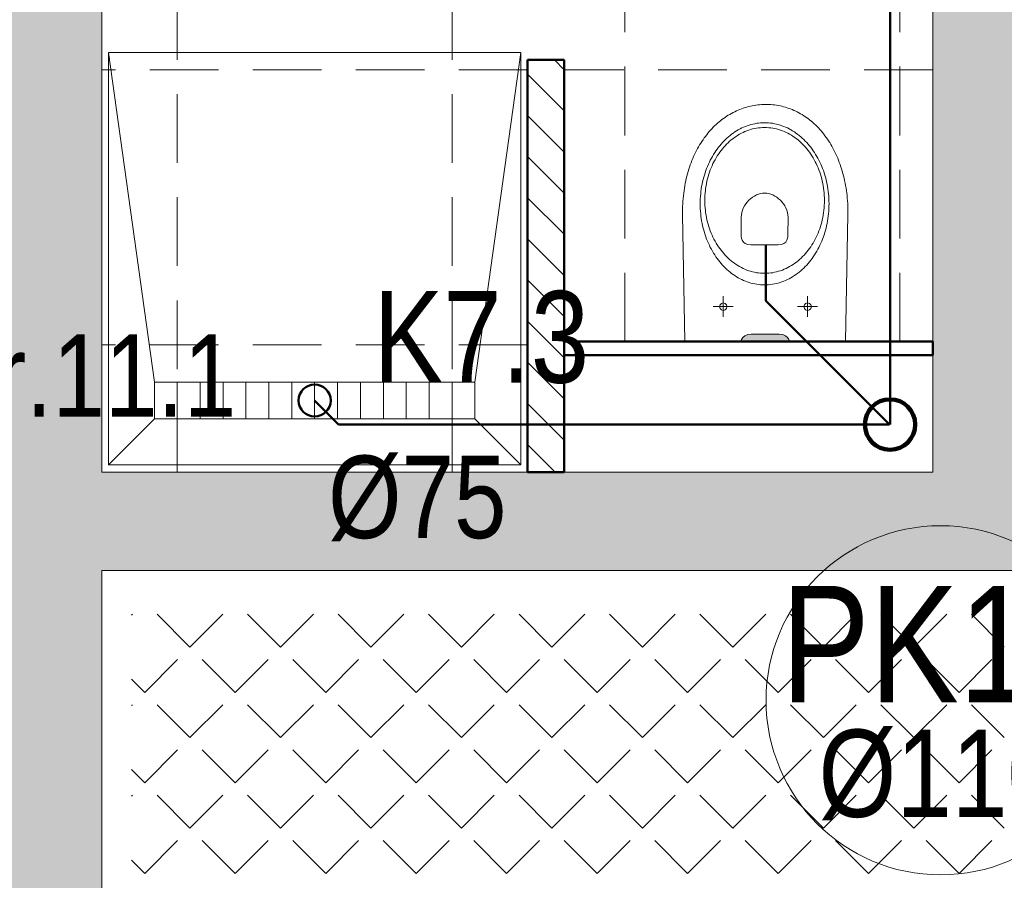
# Model space of a CAD drawing. Header units: millimetres. Extents: x -23540 to 53212, y -37964 to 41185.
# Tile 86 of 203: x -2232 to -2017, y -30733 to -30545. Entities that reach past the tile are written whole.
import ezdxf

# ---------------------------------------------------------------- set-up
doc = ezdxf.new("R2010")
doc.units = ezdxf.units.MM
doc.linetypes.add('DASHEDX2', pattern=[1.5, 1, -0.5])
doc.layers.get('0').update_dxf_attribs({"lineweight": 18})
for name, color, linetype, lineweight in [('BA_KS_ist.', 34, 'Continuous', 50), ('Cienka', 7, 'Continuous', 18), ('MM_KS_OPISY', 7, 'Continuous', 9), ('mm_opisy_2_KS', 1, 'Continuous', 18), ('PG_PRZERYWANE_ŚREDNIE', 1, 'DASHEDX2', 18), ('PG_WIDOKOWE_CIENKIE', 1, 'Continuous', 18), ('PG_WYPOSAŻENIE', 1, 'Continuous', 18), ('PG_ŚCIANY_DZIAŁOWE', 3, 'Continuous', 18), ('PG_ŚCIANY_SŁUPY', 4, 'Continuous', 18), ('Przekrojowa', 60, 'Continuous', 18)]:
    doc.layers.add(name, color=color, linetype=linetype, lineweight=lineweight)
doc.styles.get("Standard").update_dxf_attribs({"font": 'arial.ttf'})

# ---------------------------------------------------------------- blocks, each defined once
blk = doc.blocks.new('A$Cfb1acfe0')
at = {"layer": 'PG_WYPOSAŻENIE', "color": 251, "true_color": 0x636466}
for p, q in [((-35, 18), (-45, 90)), ((45, 90), (35, 18)), ((-35, 10), (-35, 18)), ((-35, 18), (35, 18)), ((-30, 18), (-30, 10)), ((-25, 18), (-25, 10)), ((-20, 18), (-20, 10)), ((-15, 18), (-15, 10)), ((-10, 18), (-10, 10)), ((-5, 18), (-5, 10)), ((0, 18), (0, 10)), ((5, 18), (5, 10)), ((10, 18), (10, 10)), ((15, 18), (15, 10)), ((20, 18), (20, 10)), ((25, 18), (25, 10)), ((30, 18), (30, 10)), ((35, 18), (35, 10)), ((-35, 10), (-45, 0)), ((35, 10), (-35, 10)), ((35, 10), (45, 0))]:
    blk.add_line(p, q, dxfattribs=at)
blk.add_lwpolyline([(45, 90), (-45, 90), (-45, 0), (45, 0)], close=True, dxfattribs=at)

msp = doc.modelspace()

# ---------------------------------------------------------------- hatches: boundary and pattern name
at = {"lineweight": 18, "true_color": 0x636466, "transparency": 33554559}
h = msp.add_hatch(color=251, dxfattribs=at)
h.dxf.hatch_style = 1
h.paths.add_polyline_path([(-2065.98, -30613.44), (-2065.21, -30613.54), (-2064.59, -30613.83), (-2064.13, -30614.22), (-2063.84, -30614.66), (-2063.74, -30615.08), (-2074.33, -30615.08), (-2074.23, -30614.66), (-2073.94, -30614.22), (-2073.49, -30613.83), (-2072.86, -30613.54), (-2072.09, -30613.44)])
at = {"layer": 'PG_ŚCIANY_DZIAŁOWE', "true_color": 0x636466, "transparency": 33554610}
h = msp.add_hatch(color=251, dxfattribs=at)
h.dxf.hatch_style = 1
h.paths.add_polyline_path([(-2230.66, -30291.59), (-2225.66, -30291.59), (-2225.66, -30297.09), (-2230.66, -30297.09)])
h.paths.add_polyline_path([(-2237.41, -30196.09), (-2213.91, -30196.09), (-2213.91, -29863.09), (-2173.91, -29863.09), (-2173.91, -29849.09), (-2133.41, -29849.09), (-2133.41, -29791.84), (-2186.41, -29791.84), (-2186.41, -29662.84), (-2237.41, -29662.84)])
h.paths.add_polyline_path([(-2213.91, -30297.09), (-2225.66, -30297.09), (-2225.66, -30291.59), (-2230.66, -30291.59), (-2230.66, -30297.09), (-2237.41, -30297.09), (-2237.41, -31250.84), (-2042.28, -31250.84), (-2042.28, -31290.59), (-2022.41, -31290.59), (-2022.41, -31473.84), (-1737.41, -31473.84), (-1737.41, -31458.84), (-2007.41, -31458.84), (-2007.41, -31250.84), (-1619.41, -31250.84), (-1619.41, -31473.84), (-1580.41, -31473.84), (-1580.41, -31476.84), (-1450.35, -31476.84), (-1411.41, -31476.84), (-1374.48, -31446.84), (-1568.91, -31446.84), (-1568.91, -31225.84), (-2213.91, -31225.84), (-2213.91, -30665.09), (-2032.41, -30665.09), (-2032.41, -30643.59), (-2213.91, -30643.59), (-2213.91, -30461.09), (-2198.91, -30461.09), (-2198.91, -30418.59), (-2213.91, -30418.59)])
h = msp.add_hatch(color=251, dxfattribs=at)
h.dxf.hatch_style = 1
h.paths.add_polyline_path([(-1568.91, -30291.47), (-1568.91, -30283.84), (-1619.91, -30283.84), (-1619.91, -30292.09), (-1872.91, -30295.16), (-1992.91, -30296.61), (-2032.41, -30297.09), (-2032.41, -30643.59), (-2032.41, -30665.09), (-2007.91, -30665.09), (-2007.91, -30321.3), (-1872.91, -30319.66), (-1568.91, -30315.98)])

# ---------------------------------------------------------------- linework, layer by layer
at = {"color": 251, "lineweight": 13, "true_color": 0x636466}
for p, q in [((-2075.68, -30564.92), (-2075.32, -30564.74)), ((-2075.32, -30564.74), (-2074.95, -30564.58)), ((-2074.95, -30564.58), (-2074.57, -30564.43)), ((-2074.57, -30564.43), (-2074.19, -30564.28)), ((-2074.19, -30564.28), (-2073.81, -30564.15)), ((-2073.81, -30564.15), (-2073.43, -30564.03)), ((-2073.43, -30564.03), (-2073.04, -30563.91)), ((-2073.04, -30563.91), (-2072.65, -30563.81)), ((-2072.65, -30563.81), (-2072.26, -30563.71)), ((-2072.26, -30563.71), (-2071.87, -30563.63)), ((-2071.87, -30563.63), (-2071.47, -30563.56)), ((-2071.47, -30563.56), (-2071.07, -30563.49)), ((-2071.07, -30563.49), (-2070.67, -30563.44)), ((-2070.67, -30563.44), (-2070.26, -30563.4)), ((-2070.26, -30563.4), (-2069.85, -30563.37)), ((-2069.85, -30563.37), (-2069.44, -30563.35)), ((-2069.44, -30563.35), (-2069.03, -30563.33)), ((-2069.03, -30563.33), (-2068.62, -30563.33)), ((-2068.62, -30563.33), (-2068.21, -30563.34)), ((-2068.21, -30563.34), (-2067.8, -30563.37)), ((-2067.8, -30563.37), (-2067.4, -30563.4)), ((-2067.4, -30563.4), (-2066.99, -30563.44)), ((-2066.99, -30563.44), (-2066.59, -30563.5)), ((-2066.59, -30563.5), (-2066.2, -30563.56)), ((-2066.2, -30563.56), (-2065.8, -30563.64)), ((-2065.8, -30563.64), (-2065.41, -30563.73)), ((-2065.41, -30563.73), (-2065.02, -30563.82)), ((-2065.02, -30563.82), (-2064.63, -30563.93)), ((-2064.63, -30563.93), (-2064.25, -30564.05)), ((-2064.25, -30564.05), (-2063.87, -30564.18)), ((-2063.87, -30564.18), (-2063.49, -30564.31)), ((-2063.49, -30564.31), (-2063.12, -30564.46)), ((-2063.12, -30564.46), (-2062.75, -30564.62)), ((-2062.75, -30564.62), (-2062.38, -30564.79)), ((-2079.12, -30567.16), (-2078.8, -30566.89)), ((-2078.8, -30566.89), (-2078.47, -30566.64)), ((-2078.47, -30566.64), (-2078.14, -30566.39)), ((-2078.14, -30566.39), (-2077.8, -30566.15)), ((-2077.8, -30566.15), (-2077.46, -30565.92)), ((-2077.46, -30565.92), (-2077.11, -30565.7)), ((-2077.11, -30565.7), (-2076.76, -30565.49)), ((-2076.76, -30565.49), (-2076.4, -30565.29)), ((-2076.4, -30565.29), (-2076.05, -30565.1)), ((-2076.05, -30565.1), (-2075.68, -30564.92)), ((-2062.38, -30564.79), (-2062.02, -30564.97)), ((-2062.02, -30564.97), (-2061.66, -30565.16)), ((-2061.66, -30565.16), (-2061.3, -30565.36)), ((-2061.3, -30565.36), (-2060.95, -30565.56)), ((-2060.95, -30565.56), (-2060.61, -30565.78)), ((-2060.61, -30565.78), (-2060.26, -30566.01)), ((-2060.26, -30566.01), (-2059.93, -30566.25)), ((-2059.93, -30566.25), (-2059.59, -30566.49)), ((-2059.59, -30566.49), (-2059.26, -30566.75)), ((-2059.26, -30566.75), (-2058.94, -30567.01)), ((-2081.25, -30569.26), (-2080.97, -30568.93)), ((-2080.97, -30568.93), (-2080.67, -30568.62)), ((-2080.67, -30568.62), (-2080.37, -30568.31)), ((-2080.37, -30568.31), (-2080.07, -30568.01)), ((-2080.07, -30568.01), (-2079.76, -30567.71)), ((-2079.76, -30567.71), (-2079.44, -30567.43)), ((-2079.44, -30567.43), (-2079.12, -30567.16)), ((-2074.91, -30568.87), (-2075.29, -30569.09)), ((-2074.53, -30568.66), (-2074.91, -30568.87)), ((-2074.15, -30568.47), (-2074.53, -30568.66)), ((-2073.76, -30568.29), (-2074.15, -30568.47)), ((-2073.36, -30568.13), (-2073.76, -30568.29)), ((-2073.04, -30569.08), (-2073.45, -30569.24)), ((-2072.96, -30567.98), (-2073.36, -30568.13)), ((-2072.63, -30568.93), (-2073.04, -30569.08)), ((-2072.56, -30567.84), (-2072.96, -30567.98)), ((-2072.21, -30568.8), (-2072.63, -30568.93)), ((-2072.15, -30567.72), (-2072.56, -30567.84)), ((-2071.79, -30568.68), (-2072.21, -30568.8)), ((-2071.73, -30567.62), (-2072.15, -30567.72)), ((-2071.36, -30568.59), (-2071.79, -30568.68)), ((-2071.31, -30567.53), (-2071.73, -30567.62)), ((-2070.93, -30568.51), (-2071.36, -30568.59)), ((-2070.89, -30567.45), (-2071.31, -30567.53)), ((-2070.5, -30568.44), (-2070.93, -30568.51)), ((-2070.47, -30567.39), (-2070.89, -30567.45)), ((-2070.06, -30568.4), (-2070.5, -30568.44)), ((-2070.04, -30567.35), (-2070.47, -30567.39)), ((-2069.61, -30568.37), (-2070.06, -30568.4)), ((-2069.6, -30567.33), (-2070.04, -30567.35)), ((-2069.16, -30568.36), (-2069.61, -30568.37)), ((-2069.16, -30567.32), (-2069.6, -30567.33)), ((-2069.16, -30567.32), (-2069.17, -30567.32)), ((-2069.16, -30568.36), (-2069.17, -30568.36)), ((-2068.73, -30567.33), (-2069.16, -30567.32)), ((-2068.72, -30568.37), (-2069.16, -30568.36)), ((-2068.29, -30567.35), (-2068.73, -30567.33)), ((-2068.27, -30568.4), (-2068.72, -30568.37)), ((-2067.86, -30567.39), (-2068.29, -30567.35)), ((-2067.83, -30568.44), (-2068.27, -30568.4)), ((-2067.44, -30567.45), (-2067.86, -30567.39)), ((-2067.4, -30568.51), (-2067.83, -30568.44)), ((-2067.01, -30567.53), (-2067.44, -30567.45)), ((-2066.97, -30568.59), (-2067.4, -30568.51)), ((-2066.6, -30567.62), (-2067.01, -30567.53)), ((-2066.54, -30568.68), (-2066.97, -30568.59)), ((-2066.18, -30567.72), (-2066.6, -30567.62)), ((-2066.12, -30568.8), (-2066.54, -30568.68)), ((-2065.77, -30567.84), (-2066.18, -30567.72)), ((-2065.7, -30568.93), (-2066.12, -30568.8)), ((-2065.37, -30567.98), (-2065.77, -30567.84)), ((-2065.29, -30569.08), (-2065.7, -30568.93)), ((-2064.97, -30568.13), (-2065.37, -30567.98)), ((-2064.88, -30569.24), (-2065.29, -30569.08)), ((-2064.57, -30568.29), (-2064.97, -30568.13)), ((-2064.18, -30568.47), (-2064.57, -30568.29)), ((-2063.79, -30568.66), (-2064.18, -30568.47)), ((-2063.42, -30568.87), (-2063.79, -30568.66)), ((-2063.04, -30569.09), (-2063.42, -30568.87)), ((-2058.94, -30567.01), (-2058.62, -30567.29)), ((-2058.62, -30567.29), (-2058.31, -30567.57)), ((-2058.31, -30567.57), (-2058, -30567.86)), ((-2058, -30567.86), (-2057.69, -30568.16)), ((-2057.69, -30568.16), (-2057.39, -30568.47)), ((-2057.39, -30568.47), (-2057.1, -30568.79)), ((-2057.1, -30568.79), (-2056.81, -30569.12)), ((-2082.86, -30571.39), (-2082.61, -30571.02)), ((-2082.61, -30571.02), (-2082.35, -30570.65)), ((-2082.35, -30570.65), (-2082.08, -30570.29)), ((-2082.08, -30570.29), (-2081.81, -30569.94)), ((-2081.81, -30569.94), (-2081.54, -30569.6)), ((-2081.54, -30569.6), (-2081.25, -30569.26)), ((-2077.72, -30570.99), (-2078.04, -30571.31)), ((-2077.4, -30570.68), (-2077.72, -30570.99)), ((-2077.06, -30570.38), (-2077.4, -30570.68)), ((-2076.72, -30570.1), (-2077.06, -30570.38)), ((-2076.46, -30571.08), (-2076.8, -30571.38)), ((-2076.37, -30569.83), (-2076.72, -30570.1)), ((-2076.11, -30570.8), (-2076.46, -30571.08)), ((-2076.02, -30569.57), (-2076.37, -30569.83)), ((-2075.75, -30570.54), (-2076.11, -30570.8)), ((-2075.65, -30569.32), (-2076.02, -30569.57)), ((-2075.38, -30570.29), (-2075.75, -30570.54)), ((-2075.29, -30569.09), (-2075.65, -30569.32)), ((-2075.01, -30570.05), (-2075.38, -30570.29)), ((-2074.63, -30569.82), (-2075.01, -30570.05)), ((-2074.24, -30569.61), (-2074.63, -30569.82)), ((-2073.85, -30569.42), (-2074.24, -30569.61)), ((-2073.45, -30569.24), (-2073.85, -30569.42)), ((-2064.48, -30569.42), (-2064.88, -30569.24)), ((-2064.09, -30569.61), (-2064.48, -30569.42)), ((-2063.7, -30569.82), (-2064.09, -30569.61)), ((-2063.32, -30570.05), (-2063.7, -30569.82)), ((-2062.95, -30570.29), (-2063.32, -30570.05)), ((-2062.67, -30569.32), (-2063.04, -30569.09)), ((-2062.58, -30570.54), (-2062.95, -30570.29)), ((-2062.31, -30569.57), (-2062.67, -30569.32)), ((-2062.22, -30570.8), (-2062.58, -30570.54)), ((-2061.96, -30569.83), (-2062.31, -30569.57)), ((-2061.87, -30571.08), (-2062.22, -30570.8)), ((-2061.61, -30570.1), (-2061.96, -30569.83)), ((-2061.53, -30571.38), (-2061.87, -30571.08)), ((-2061.27, -30570.38), (-2061.61, -30570.1)), ((-2060.93, -30570.68), (-2061.27, -30570.38)), ((-2060.61, -30570.99), (-2060.93, -30570.68)), ((-2060.29, -30571.31), (-2060.61, -30570.99)), ((-2056.81, -30569.12), (-2056.53, -30569.46)), ((-2056.53, -30569.46), (-2056.25, -30569.8)), ((-2056.25, -30569.8), (-2055.98, -30570.16)), ((-2055.98, -30570.16), (-2055.71, -30570.52)), ((-2055.71, -30570.52), (-2055.45, -30570.89)), ((-2055.45, -30570.89), (-2055.2, -30571.27)), ((-2084.03, -30573.4), (-2083.81, -30572.98)), ((-2083.81, -30572.98), (-2083.59, -30572.57)), ((-2083.59, -30572.57), (-2083.35, -30572.17)), ((-2083.35, -30572.17), (-2083.11, -30571.78)), ((-2083.11, -30571.78), (-2082.86, -30571.39)), ((-2079.52, -30573.07), (-2079.8, -30573.45)), ((-2079.24, -30572.69), (-2079.52, -30573.07)), ((-2078.96, -30572.33), (-2079.24, -30572.69)), ((-2078.66, -30571.98), (-2078.96, -30572.33)), ((-2078.39, -30573.03), (-2078.68, -30573.4)), ((-2078.35, -30571.64), (-2078.66, -30571.98)), ((-2078.09, -30572.68), (-2078.39, -30573.03)), ((-2078.04, -30571.31), (-2078.35, -30571.64)), ((-2077.78, -30572.33), (-2078.09, -30572.68)), ((-2077.46, -30572), (-2077.78, -30572.33)), ((-2077.14, -30571.68), (-2077.46, -30572)), ((-2076.8, -30571.38), (-2077.14, -30571.68)), ((-2061.19, -30571.68), (-2061.53, -30571.38)), ((-2060.87, -30572), (-2061.19, -30571.68)), ((-2060.55, -30572.33), (-2060.87, -30572)), ((-2060.24, -30572.68), (-2060.55, -30572.33)), ((-2059.97, -30571.64), (-2060.29, -30571.31)), ((-2059.94, -30573.03), (-2060.24, -30572.68)), ((-2059.67, -30571.98), (-2059.97, -30571.64)), ((-2059.65, -30573.4), (-2059.94, -30573.03)), ((-2059.37, -30572.33), (-2059.67, -30571.98)), ((-2059.09, -30572.69), (-2059.37, -30572.33)), ((-2058.8, -30573.07), (-2059.09, -30572.69)), ((-2058.53, -30573.45), (-2058.8, -30573.07)), ((-2055.2, -30571.27), (-2054.95, -30571.65)), ((-2054.95, -30571.65), (-2054.71, -30572.05)), ((-2054.71, -30572.05), (-2054.48, -30572.45)), ((-2054.48, -30572.45), (-2054.25, -30572.87)), ((-2054.25, -30572.87), (-2054.03, -30573.28)), ((-2054.03, -30573.28), (-2053.82, -30573.71)), ((-2085.04, -30575.59), (-2084.85, -30575.14)), ((-2084.85, -30575.14), (-2084.66, -30574.69)), ((-2084.66, -30574.69), (-2084.46, -30574.25)), ((-2084.46, -30574.25), (-2084.25, -30573.82)), ((-2084.25, -30573.82), (-2084.03, -30573.4)), ((-2081.02, -30575.51), (-2081.23, -30575.95)), ((-2080.79, -30575.08), (-2081.02, -30575.51)), ((-2080.56, -30574.66), (-2080.79, -30575.08)), ((-2080.31, -30574.25), (-2080.56, -30574.66)), ((-2080.06, -30573.84), (-2080.31, -30574.25)), ((-2079.99, -30575.39), (-2080.22, -30575.82)), ((-2079.8, -30573.45), (-2080.06, -30573.84)), ((-2079.75, -30574.97), (-2079.99, -30575.39)), ((-2079.5, -30574.56), (-2079.75, -30574.97)), ((-2079.24, -30574.16), (-2079.5, -30574.56)), ((-2078.96, -30573.77), (-2079.24, -30574.16)), ((-2078.68, -30573.4), (-2078.96, -30573.77)), ((-2059.37, -30573.77), (-2059.65, -30573.4)), ((-2059.09, -30574.16), (-2059.37, -30573.77)), ((-2058.83, -30574.56), (-2059.09, -30574.16)), ((-2058.58, -30574.97), (-2058.83, -30574.56)), ((-2058.34, -30575.39), (-2058.58, -30574.97)), ((-2058.27, -30573.84), (-2058.53, -30573.45)), ((-2058.11, -30575.82), (-2058.34, -30575.39)), ((-2058.02, -30574.25), (-2058.27, -30573.84)), ((-2057.77, -30574.66), (-2058.02, -30574.25)), ((-2057.54, -30575.08), (-2057.77, -30574.66)), ((-2057.31, -30575.51), (-2057.54, -30575.08)), ((-2057.1, -30575.95), (-2057.31, -30575.51)), ((-2053.82, -30573.71), (-2053.61, -30574.15)), ((-2053.61, -30574.15), (-2053.41, -30574.59)), ((-2053.41, -30574.59), (-2053.21, -30575.04)), ((-2053.21, -30575.04), (-2053.03, -30575.5)), ((-2053.03, -30575.5), (-2052.85, -30575.97)), ((-2085.86, -30577.98), (-2085.71, -30577.48)), ((-2085.71, -30577.48), (-2085.55, -30577)), ((-2085.55, -30577), (-2085.39, -30576.52)), ((-2085.39, -30576.52), (-2085.22, -30576.05)), ((-2085.22, -30576.05), (-2085.04, -30575.59)), ((-2081.82, -30577.31), (-2082, -30577.78)), ((-2081.64, -30576.85), (-2081.82, -30577.31)), ((-2081.44, -30576.39), (-2081.64, -30576.85)), ((-2081.23, -30575.95), (-2081.44, -30576.39)), ((-2081.02, -30577.62), (-2081.19, -30578.09)), ((-2080.84, -30577.16), (-2081.02, -30577.62)), ((-2080.64, -30576.7), (-2080.84, -30577.16)), ((-2080.44, -30576.25), (-2080.64, -30576.7)), ((-2080.22, -30575.82), (-2080.44, -30576.25)), ((-2057.89, -30576.25), (-2058.11, -30575.82)), ((-2057.69, -30576.7), (-2057.89, -30576.25)), ((-2057.49, -30577.16), (-2057.69, -30576.7)), ((-2057.31, -30577.62), (-2057.49, -30577.16)), ((-2057.13, -30578.09), (-2057.31, -30577.62)), ((-2056.89, -30576.39), (-2057.1, -30575.95)), ((-2056.69, -30576.85), (-2056.89, -30576.39)), ((-2056.51, -30577.31), (-2056.69, -30576.85)), ((-2056.33, -30577.78), (-2056.51, -30577.31)), ((-2052.85, -30575.97), (-2052.68, -30576.44)), ((-2052.68, -30576.44), (-2052.51, -30576.92)), ((-2052.51, -30576.92), (-2052.35, -30577.41)), ((-2052.35, -30577.41), (-2052.21, -30577.9)), ((-2086.37, -30580.01), (-2086.26, -30579.49)), ((-2086.26, -30579.49), (-2086.13, -30578.98)), ((-2086.13, -30578.98), (-2086, -30578.47)), ((-2086, -30578.47), (-2085.86, -30577.98)), ((-2082.59, -30579.73), (-2082.71, -30580.23)), ((-2082.46, -30579.23), (-2082.59, -30579.73)), ((-2082.31, -30578.74), (-2082.46, -30579.23)), ((-2082.16, -30578.26), (-2082.31, -30578.74)), ((-2082, -30577.78), (-2082.16, -30578.26)), ((-2081.64, -30579.55), (-2081.76, -30580.05)), ((-2081.5, -30579.06), (-2081.64, -30579.55)), ((-2081.35, -30578.57), (-2081.5, -30579.06)), ((-2081.19, -30578.09), (-2081.35, -30578.57)), ((-2056.98, -30578.57), (-2057.13, -30578.09)), ((-2056.83, -30579.06), (-2056.98, -30578.57)), ((-2056.69, -30579.55), (-2056.83, -30579.06)), ((-2056.57, -30580.05), (-2056.69, -30579.55)), ((-2056.17, -30578.26), (-2056.33, -30577.78)), ((-2056.02, -30578.74), (-2056.17, -30578.26)), ((-2055.87, -30579.23), (-2056.02, -30578.74)), ((-2055.74, -30579.73), (-2055.87, -30579.23)), ((-2055.62, -30580.23), (-2055.74, -30579.73)), ((-2052.21, -30577.9), (-2052.06, -30578.41)), ((-2052.06, -30578.41), (-2051.93, -30578.92)), ((-2051.93, -30578.92), (-2051.81, -30579.43)), ((-2051.81, -30579.43), (-2051.69, -30579.96)), ((-2086.76, -30582.16), (-2086.68, -30581.61)), ((-2086.68, -30581.61), (-2086.58, -30581.07)), ((-2086.58, -30581.07), (-2086.48, -30580.54)), ((-2086.48, -30580.54), (-2086.37, -30580.01)), ((-2082.99, -30581.78), (-2083.06, -30582.31)), ((-2082.91, -30581.26), (-2082.99, -30581.78)), ((-2082.81, -30580.74), (-2082.91, -30581.26)), ((-2082.71, -30580.23), (-2082.81, -30580.74)), ((-2082.04, -30581.6), (-2082.1, -30582.12)), ((-2081.96, -30581.08), (-2082.04, -30581.6)), ((-2081.86, -30580.56), (-2081.96, -30581.08)), ((-2081.76, -30580.05), (-2081.86, -30580.56)), ((-2056.47, -30580.56), (-2056.57, -30580.05)), ((-2056.37, -30581.08), (-2056.47, -30580.56)), ((-2056.29, -30581.6), (-2056.37, -30581.08)), ((-2056.23, -30582.12), (-2056.29, -30581.6)), ((-2055.52, -30580.74), (-2055.62, -30580.23)), ((-2055.42, -30581.26), (-2055.52, -30580.74)), ((-2055.34, -30581.78), (-2055.42, -30581.26)), ((-2055.27, -30582.31), (-2055.34, -30581.78)), ((-2051.69, -30579.96), (-2051.58, -30580.49)), ((-2051.58, -30580.49), (-2051.48, -30581.03)), ((-2051.48, -30581.03), (-2051.39, -30581.57)), ((-2051.39, -30581.57), (-2051.3, -30582.12)), ((-2087, -30584.41), (-2086.96, -30583.84)), ((-2086.96, -30583.84), (-2086.9, -30583.27)), ((-2086.9, -30583.27), (-2086.83, -30582.71)), ((-2086.83, -30582.71), (-2086.76, -30582.16)), ((-2083.2, -30583.92), (-2083.22, -30584.46)), ((-2083.17, -30583.38), (-2083.2, -30583.92)), ((-2083.12, -30582.84), (-2083.17, -30583.38)), ((-2083.06, -30582.31), (-2083.12, -30582.84)), ((-2082.19, -30583.19), (-2082.22, -30583.73)), ((-2082.22, -30583.73), (-2082.22, -30584.28)), ((-2082.16, -30582.65), (-2082.19, -30583.19)), ((-2082.1, -30582.12), (-2082.16, -30582.65)), ((-2072.23, -30583.9), (-2072.61, -30584.25)), ((-2071.83, -30583.59), (-2072.23, -30583.9)), ((-2071.4, -30583.32), (-2071.83, -30583.59)), ((-2070.96, -30583.09), (-2071.4, -30583.32)), ((-2070.52, -30582.91), (-2070.96, -30583.09)), ((-2070.06, -30582.78), (-2070.52, -30582.91)), ((-2069.61, -30582.69), (-2070.06, -30582.78)), ((-2069.16, -30582.66), (-2069.61, -30582.69)), ((-2068.71, -30582.69), (-2069.16, -30582.66)), ((-2068.26, -30582.78), (-2068.71, -30582.69)), ((-2067.81, -30582.91), (-2068.26, -30582.78)), ((-2067.36, -30583.09), (-2067.81, -30582.91)), ((-2066.92, -30583.32), (-2067.36, -30583.09)), ((-2066.5, -30583.59), (-2066.92, -30583.32)), ((-2066.1, -30583.9), (-2066.5, -30583.59)), ((-2065.72, -30584.24), (-2066.1, -30583.9)), ((-2056.17, -30582.65), (-2056.23, -30582.12)), ((-2056.14, -30583.19), (-2056.17, -30582.65)), ((-2056.11, -30583.73), (-2056.14, -30583.19)), ((-2056.11, -30584.28), (-2056.11, -30583.73)), ((-2055.21, -30582.84), (-2055.27, -30582.31)), ((-2055.16, -30583.38), (-2055.21, -30582.84)), ((-2055.13, -30583.92), (-2055.16, -30583.38)), ((-2055.11, -30584.46), (-2055.13, -30583.92)), ((-2051.3, -30582.12), (-2051.23, -30582.68)), ((-2051.23, -30582.68), (-2051.16, -30583.24)), ((-2051.16, -30583.24), (-2051.11, -30583.81)), ((-2051.11, -30583.81), (-2051.06, -30584.39)), ((-2087.1, -30586.76), (-2087.09, -30586.17)), ((-2087.09, -30586.17), (-2087.07, -30585.57)), ((-2087.07, -30585.57), (-2087.04, -30584.99)), ((-2087.04, -30584.99), (-2087, -30584.41)), ((-2083.22, -30584.46), (-2083.23, -30585.01)), ((-2083.23, -30585.01), (-2083.23, -30585.01)), ((-2083.23, -30585.01), (-2083.22, -30585.56)), ((-2083.22, -30585.56), (-2083.2, -30586.11)), ((-2083.2, -30586.11), (-2083.17, -30586.65)), ((-2082.22, -30584.28), (-2082.23, -30584.28)), ((-2082.22, -30584.28), (-2082.22, -30584.82)), ((-2082.22, -30584.82), (-2082.19, -30585.36)), ((-2082.19, -30585.36), (-2082.16, -30585.9)), ((-2082.16, -30585.9), (-2082.1, -30586.43)), ((-2073.81, -30585.94), (-2074.01, -30586.42)), ((-2073.57, -30585.48), (-2073.81, -30585.94)), ((-2073.28, -30585.04), (-2073.57, -30585.48)), ((-2072.96, -30584.63), (-2073.28, -30585.04)), ((-2072.61, -30584.25), (-2072.96, -30584.63)), ((-2065.37, -30584.62), (-2065.72, -30584.24)), ((-2065.05, -30585.03), (-2065.37, -30584.62)), ((-2064.76, -30585.46), (-2065.05, -30585.03)), ((-2064.52, -30585.92), (-2064.76, -30585.46)), ((-2064.32, -30586.4), (-2064.52, -30585.92)), ((-2056.23, -30586.43), (-2056.17, -30585.9)), ((-2056.17, -30585.9), (-2056.14, -30585.36)), ((-2056.14, -30585.36), (-2056.11, -30584.82)), ((-2056.11, -30584.82), (-2056.11, -30584.28)), ((-2056.11, -30584.28), (-2056.11, -30584.28)), ((-2055.16, -30586.65), (-2055.13, -30586.11)), ((-2055.13, -30586.11), (-2055.11, -30585.56)), ((-2055.1, -30585.01), (-2055.11, -30584.46)), ((-2055.11, -30585.56), (-2055.1, -30585.01)), ((-2051.06, -30584.39), (-2051.02, -30584.97)), ((-2051.02, -30584.97), (-2050.99, -30585.56)), ((-2050.99, -30585.56), (-2050.97, -30586.16)), ((-2050.97, -30586.16), (-2050.96, -30586.76)), ((-2087.11, -30587.37), (-2087.1, -30586.76)), ((-2086.56, -30615.08), (-2087.11, -30587.37)), ((-2083.17, -30586.65), (-2083.12, -30587.19)), ((-2083.12, -30587.19), (-2083.06, -30587.72)), ((-2083.06, -30587.72), (-2082.99, -30588.25)), ((-2082.99, -30588.25), (-2082.91, -30588.77)), ((-2082.1, -30586.43), (-2082.04, -30586.96)), ((-2082.04, -30586.96), (-2081.96, -30587.48)), ((-2081.96, -30587.48), (-2081.86, -30587.99)), ((-2081.86, -30587.99), (-2081.76, -30588.5)), ((-2074.24, -30587.44), (-2074.27, -30587.96)), ((-2074.27, -30587.96), (-2074.27, -30591.81)), ((-2074.15, -30586.92), (-2074.24, -30587.44)), ((-2074.01, -30586.42), (-2074.15, -30586.92)), ((-2064.18, -30586.9), (-2064.32, -30586.4)), ((-2064.08, -30587.41), (-2064.18, -30586.9)), ((-2064.05, -30587.94), (-2064.08, -30587.41)), ((-2064.06, -30591.78), (-2064.05, -30587.94)), ((-2056.57, -30588.5), (-2056.47, -30587.99)), ((-2056.47, -30587.99), (-2056.37, -30587.48)), ((-2056.37, -30587.48), (-2056.29, -30586.96)), ((-2056.29, -30586.96), (-2056.23, -30586.43)), ((-2055.42, -30588.77), (-2055.34, -30588.25)), ((-2055.34, -30588.25), (-2055.27, -30587.72)), ((-2055.27, -30587.72), (-2055.21, -30587.19)), ((-2055.21, -30587.19), (-2055.16, -30586.65)), ((-2050.96, -30587.37), (-2051.5, -30615.08)), ((-2050.96, -30586.76), (-2050.96, -30587.37)), ((-2082.91, -30588.77), (-2082.81, -30589.28)), ((-2082.81, -30589.28), (-2082.71, -30589.79)), ((-2082.71, -30589.79), (-2082.59, -30590.3)), ((-2082.59, -30590.3), (-2082.46, -30590.79)), ((-2081.76, -30588.5), (-2081.64, -30589)), ((-2081.64, -30589), (-2081.5, -30589.49)), ((-2081.5, -30589.49), (-2081.35, -30589.98)), ((-2081.35, -30589.98), (-2081.19, -30590.46)), ((-2081.19, -30590.46), (-2081.02, -30590.93)), ((-2057.31, -30590.93), (-2057.13, -30590.46)), ((-2057.13, -30590.46), (-2056.98, -30589.98)), ((-2056.98, -30589.98), (-2056.83, -30589.49)), ((-2056.83, -30589.49), (-2056.69, -30589)), ((-2056.69, -30589), (-2056.57, -30588.5)), ((-2055.87, -30590.79), (-2055.74, -30590.3)), ((-2055.74, -30590.3), (-2055.62, -30589.79)), ((-2055.62, -30589.79), (-2055.52, -30589.28)), ((-2055.52, -30589.28), (-2055.42, -30588.77)), ((-2082.46, -30590.79), (-2082.31, -30591.29)), ((-2082.31, -30591.29), (-2082.16, -30591.77)), ((-2082.16, -30591.77), (-2082, -30592.25)), ((-2082, -30592.25), (-2081.82, -30592.72)), ((-2081.82, -30592.72), (-2081.64, -30593.18)), ((-2081.02, -30590.93), (-2080.84, -30591.4)), ((-2080.84, -30591.4), (-2080.64, -30591.85)), ((-2080.64, -30591.85), (-2080.44, -30592.3)), ((-2080.44, -30592.3), (-2080.22, -30592.74)), ((-2074.27, -30591.81), (-2074.26, -30592.16)), ((-2074.26, -30592.16), (-2074.18, -30592.56)), ((-2074.18, -30592.56), (-2074.03, -30592.98)), ((-2064.3, -30592.97), (-2064.15, -30592.55)), ((-2064.15, -30592.55), (-2064.08, -30592.14)), ((-2064.08, -30592.14), (-2064.06, -30591.78)), ((-2058.11, -30592.74), (-2057.89, -30592.3)), ((-2057.89, -30592.3), (-2057.69, -30591.85)), ((-2057.69, -30591.85), (-2057.49, -30591.4)), ((-2057.49, -30591.4), (-2057.31, -30590.93)), ((-2056.69, -30593.18), (-2056.51, -30592.72)), ((-2056.51, -30592.72), (-2056.33, -30592.25)), ((-2056.33, -30592.25), (-2056.17, -30591.77)), ((-2056.17, -30591.77), (-2056.02, -30591.29)), ((-2056.02, -30591.29), (-2055.87, -30590.79)), ((-2081.64, -30593.18), (-2081.44, -30593.63)), ((-2081.44, -30593.63), (-2081.23, -30594.08)), ((-2081.23, -30594.08), (-2081.02, -30594.52)), ((-2081.02, -30594.52), (-2080.79, -30594.95)), ((-2080.22, -30592.74), (-2079.99, -30593.16)), ((-2079.99, -30593.16), (-2079.75, -30593.58)), ((-2079.75, -30593.58), (-2079.5, -30593.99)), ((-2079.5, -30593.99), (-2079.24, -30594.39)), ((-2079.24, -30594.39), (-2078.96, -30594.78)), ((-2078.96, -30594.78), (-2078.68, -30595.16)), ((-2074.03, -30592.98), (-2073.78, -30593.37)), ((-2073.78, -30593.37), (-2073.4, -30593.7)), ((-2073.4, -30593.7), (-2072.87, -30593.92)), ((-2072.87, -30593.92), (-2072.16, -30594)), ((-2072.16, -30594), (-2072.16, -30594)), ((-2072.16, -30594), (-2068.93, -30594)), ((-2068.93, -30594), (-2066.18, -30594)), ((-2066.18, -30594), (-2065.47, -30593.92)), ((-2065.47, -30593.92), (-2064.94, -30593.7)), ((-2064.94, -30593.7), (-2064.56, -30593.37)), ((-2064.56, -30593.37), (-2064.3, -30592.97)), ((-2059.65, -30595.16), (-2059.37, -30594.78)), ((-2059.37, -30594.78), (-2059.09, -30594.39)), ((-2059.09, -30594.39), (-2058.83, -30593.99)), ((-2058.83, -30593.99), (-2058.58, -30593.58)), ((-2058.58, -30593.58), (-2058.34, -30593.16)), ((-2058.34, -30593.16), (-2058.11, -30592.74)), ((-2057.54, -30594.95), (-2057.31, -30594.52)), ((-2057.31, -30594.52), (-2057.1, -30594.08)), ((-2057.1, -30594.08), (-2056.89, -30593.63)), ((-2056.89, -30593.63), (-2056.69, -30593.18)), ((-2080.79, -30594.95), (-2080.56, -30595.37)), ((-2080.56, -30595.37), (-2080.31, -30595.78)), ((-2080.31, -30595.78), (-2080.06, -30596.18)), ((-2080.06, -30596.18), (-2079.8, -30596.58)), ((-2079.8, -30596.58), (-2079.52, -30596.96)), ((-2079.52, -30596.96), (-2079.24, -30597.33)), ((-2078.68, -30595.16), (-2078.39, -30595.52)), ((-2078.39, -30595.52), (-2078.09, -30595.88)), ((-2078.09, -30595.88), (-2077.78, -30596.22)), ((-2077.78, -30596.22), (-2077.46, -30596.55)), ((-2077.46, -30596.55), (-2077.14, -30596.87)), ((-2077.14, -30596.87), (-2076.8, -30597.17)), ((-2061.53, -30597.17), (-2061.19, -30596.87)), ((-2061.19, -30596.87), (-2060.87, -30596.55)), ((-2060.87, -30596.55), (-2060.55, -30596.22)), ((-2060.55, -30596.22), (-2060.24, -30595.88)), ((-2060.24, -30595.88), (-2059.94, -30595.52)), ((-2059.94, -30595.52), (-2059.65, -30595.16)), ((-2059.09, -30597.33), (-2058.8, -30596.96)), ((-2058.8, -30596.96), (-2058.53, -30596.58)), ((-2058.53, -30596.58), (-2058.27, -30596.18)), ((-2058.27, -30596.18), (-2058.02, -30595.78)), ((-2058.02, -30595.78), (-2057.77, -30595.37)), ((-2057.77, -30595.37), (-2057.54, -30594.95)), ((-2079.24, -30597.33), (-2078.96, -30597.7)), ((-2078.96, -30597.7), (-2078.66, -30598.05)), ((-2078.66, -30598.05), (-2078.35, -30598.39)), ((-2078.35, -30598.39), (-2078.04, -30598.72)), ((-2078.04, -30598.72), (-2077.72, -30599.04)), ((-2077.72, -30599.04), (-2077.4, -30599.35)), ((-2076.8, -30597.17), (-2076.46, -30597.47)), ((-2076.46, -30597.47), (-2076.11, -30597.75)), ((-2076.11, -30597.75), (-2075.75, -30598.01)), ((-2075.75, -30598.01), (-2075.38, -30598.27)), ((-2075.38, -30598.27), (-2075.01, -30598.5)), ((-2075.01, -30598.5), (-2074.63, -30598.73)), ((-2074.63, -30598.73), (-2074.24, -30598.94)), ((-2074.24, -30598.94), (-2073.85, -30599.13)), ((-2073.85, -30599.13), (-2073.45, -30599.31)), ((-2064.88, -30599.31), (-2064.48, -30599.13)), ((-2064.48, -30599.13), (-2064.09, -30598.94)), ((-2064.09, -30598.94), (-2063.7, -30598.73)), ((-2063.7, -30598.73), (-2063.32, -30598.5)), ((-2063.32, -30598.5), (-2062.95, -30598.27)), ((-2062.95, -30598.27), (-2062.58, -30598.01)), ((-2062.58, -30598.01), (-2062.22, -30597.75)), ((-2062.22, -30597.75), (-2061.87, -30597.47)), ((-2061.87, -30597.47), (-2061.53, -30597.17)), ((-2060.93, -30599.35), (-2060.61, -30599.04)), ((-2060.61, -30599.04), (-2060.29, -30598.72)), ((-2060.29, -30598.72), (-2059.97, -30598.39)), ((-2059.97, -30598.39), (-2059.67, -30598.05)), ((-2059.67, -30598.05), (-2059.37, -30597.7)), ((-2059.37, -30597.7), (-2059.09, -30597.33)), ((-2077.4, -30599.35), (-2077.06, -30599.64)), ((-2077.06, -30599.64), (-2076.72, -30599.93)), ((-2076.72, -30599.93), (-2076.37, -30600.2)), ((-2076.37, -30600.2), (-2076.02, -30600.46)), ((-2076.02, -30600.46), (-2075.65, -30600.7)), ((-2075.65, -30600.7), (-2075.29, -30600.94)), ((-2075.29, -30600.94), (-2074.91, -30601.16)), ((-2074.91, -30601.16), (-2074.53, -30601.36)), ((-2073.45, -30599.31), (-2073.04, -30599.47)), ((-2073.04, -30599.47), (-2072.63, -30599.62)), ((-2072.63, -30599.62), (-2072.21, -30599.75)), ((-2072.21, -30599.75), (-2071.79, -30599.87)), ((-2071.79, -30599.87), (-2071.36, -30599.97)), ((-2071.36, -30599.97), (-2070.93, -30600.05)), ((-2070.93, -30600.05), (-2070.5, -30600.11)), ((-2070.5, -30600.11), (-2070.06, -30600.15)), ((-2070.06, -30600.15), (-2069.61, -30600.18)), ((-2069.61, -30600.18), (-2069.16, -30600.19)), ((-2069.16, -30600.19), (-2069.17, -30600.19)), ((-2069.16, -30600.19), (-2068.72, -30600.18)), ((-2068.72, -30600.18), (-2068.27, -30600.15)), ((-2068.27, -30600.15), (-2067.83, -30600.11)), ((-2067.83, -30600.11), (-2067.4, -30600.05)), ((-2067.4, -30600.05), (-2066.97, -30599.97)), ((-2066.97, -30599.97), (-2066.54, -30599.87)), ((-2066.54, -30599.87), (-2066.12, -30599.75)), ((-2066.12, -30599.75), (-2065.7, -30599.62)), ((-2065.7, -30599.62), (-2065.29, -30599.47)), ((-2065.29, -30599.47), (-2064.88, -30599.31)), ((-2063.79, -30601.36), (-2063.42, -30601.16)), ((-2063.42, -30601.16), (-2063.04, -30600.94)), ((-2063.04, -30600.94), (-2062.67, -30600.7)), ((-2062.67, -30600.7), (-2062.31, -30600.46)), ((-2062.31, -30600.46), (-2061.96, -30600.2)), ((-2061.96, -30600.2), (-2061.61, -30599.93)), ((-2061.61, -30599.93), (-2061.27, -30599.64)), ((-2061.27, -30599.64), (-2060.93, -30599.35)), ((-2074.53, -30601.36), (-2074.15, -30601.56)), ((-2074.15, -30601.56), (-2073.76, -30601.74)), ((-2073.76, -30601.74), (-2073.36, -30601.9)), ((-2073.36, -30601.9), (-2072.96, -30602.05)), ((-2072.96, -30602.05), (-2072.56, -30602.19)), ((-2072.56, -30602.19), (-2072.15, -30602.31)), ((-2072.15, -30602.31), (-2071.73, -30602.41)), ((-2071.73, -30602.41), (-2071.31, -30602.5)), ((-2071.31, -30602.5), (-2070.89, -30602.57)), ((-2070.89, -30602.57), (-2070.47, -30602.63)), ((-2070.47, -30602.63), (-2070.04, -30602.67)), ((-2070.04, -30602.67), (-2069.6, -30602.7)), ((-2069.6, -30602.7), (-2069.16, -30602.71)), ((-2069.16, -30602.71), (-2068.73, -30602.7)), ((-2068.73, -30602.7), (-2068.29, -30602.67)), ((-2068.29, -30602.67), (-2067.86, -30602.63)), ((-2067.86, -30602.63), (-2067.44, -30602.57)), ((-2067.44, -30602.57), (-2067.01, -30602.5)), ((-2067.01, -30602.5), (-2066.6, -30602.41)), ((-2066.6, -30602.41), (-2066.18, -30602.31)), ((-2066.18, -30602.31), (-2065.77, -30602.19)), ((-2065.77, -30602.19), (-2065.37, -30602.05)), ((-2065.37, -30602.05), (-2064.97, -30601.9)), ((-2064.97, -30601.9), (-2064.57, -30601.74)), ((-2064.57, -30601.74), (-2064.18, -30601.56)), ((-2064.18, -30601.56), (-2063.79, -30601.36)), ((-2078.19, -30605.21), (-2078.19, -30609.71)), ((-2059.78, -30605.21), (-2059.78, -30609.71)), ((-2076.01, -30607.46), (-2080.38, -30607.46)), ((-2079.01, -30607.46), (-2078.9, -30607.05)), ((-2078.9, -30607.87), (-2079.01, -30607.46)), ((-2078.9, -30607.05), (-2078.61, -30606.75)), ((-2078.61, -30606.75), (-2078.19, -30606.64)), ((-2078.19, -30606.64), (-2077.78, -30606.75)), ((-2077.78, -30606.75), (-2077.49, -30607.05)), ((-2077.49, -30607.05), (-2077.38, -30607.46)), ((-2077.38, -30607.46), (-2077.49, -30607.87)), ((-2057.6, -30607.46), (-2061.96, -30607.46)), ((-2060.6, -30607.46), (-2060.49, -30607.05)), ((-2060.49, -30607.87), (-2060.6, -30607.46)), ((-2060.49, -30607.05), (-2060.2, -30606.75)), ((-2060.2, -30606.75), (-2059.78, -30606.64)), ((-2059.78, -30606.64), (-2059.37, -30606.75)), ((-2059.37, -30606.75), (-2059.08, -30607.05)), ((-2059.08, -30607.05), (-2058.96, -30607.46)), ((-2058.96, -30607.46), (-2059.08, -30607.87)), ((-2078.61, -30608.17), (-2078.9, -30607.87)), ((-2078.19, -30608.28), (-2078.61, -30608.17)), ((-2077.78, -30608.17), (-2078.19, -30608.28)), ((-2077.49, -30607.87), (-2077.78, -30608.17)), ((-2060.2, -30608.17), (-2060.49, -30607.87)), ((-2059.78, -30608.28), (-2060.2, -30608.17)), ((-2059.37, -30608.17), (-2059.78, -30608.28)), ((-2059.08, -30607.87), (-2059.37, -30608.17)), ((-2073.94, -30614.22), (-2074.23, -30614.66)), ((-2073.49, -30613.83), (-2073.94, -30614.22)), ((-2072.86, -30613.54), (-2073.49, -30613.83)), ((-2072.09, -30613.44), (-2072.86, -30613.54)), ((-2072.09, -30613.44), (-2065.98, -30613.44)), ((-2065.98, -30613.44), (-2065.21, -30613.54)), ((-2065.21, -30613.54), (-2064.59, -30613.83)), ((-2064.59, -30613.83), (-2064.13, -30614.22)), ((-2064.13, -30614.22), (-2063.84, -30614.66)), ((-2074.23, -30614.66), (-2074.33, -30615.08)), ((-2063.84, -30614.66), (-2063.74, -30615.08))]:
    msp.add_line(p, q, dxfattribs=at)
at = {"color": 251, "lineweight": 20, "true_color": 0x636466}
for p, q in [((-2213.91, -30643.59), (-2143.91, -30643.59)), ((-2213.91, -30643.59), (-2032.41, -30643.59)), ((-2213.91, -31225.84), (-2213.91, -30665.09))]:
    msp.add_line(p, q, dxfattribs=at)
at = {"color": 251, "linetype": 'Continuous', "lineweight": 20, "true_color": 0x636466}
for p, q in [((-2207.39, -30674.78), (-2207.21, -30674.6)), ((-2194.64, -30681.78), (-2201.82, -30674.6)), ((-2194.64, -30681.78), (-2187.45, -30674.6)), ((-2174.88, -30681.78), (-2182.06, -30674.6)), ((-2174.88, -30681.78), (-2167.69, -30674.6)), ((-2155.12, -30681.78), (-2162.31, -30674.6)), ((-2155.12, -30681.78), (-2147.94, -30674.6)), ((-2135.37, -30681.78), (-2142.55, -30674.6)), ((-2135.37, -30681.78), (-2128.18, -30674.6)), ((-2115.61, -30681.78), (-2122.79, -30674.6)), ((-2115.61, -30681.78), (-2108.43, -30674.6)), ((-2095.85, -30681.78), (-2103.04, -30674.6)), ((-2095.85, -30681.78), (-2088.67, -30674.6)), ((-2076.1, -30681.78), (-2083.28, -30674.6)), ((-2076.1, -30681.78), (-2068.91, -30674.6)), ((-2056.34, -30681.78), (-2063.52, -30674.6)), ((-2056.34, -30681.78), (-2049.16, -30674.6)), ((-2036.58, -30681.78), (-2043.77, -30674.6)), ((-2036.58, -30681.78), (-2029.4, -30674.6)), ((-2016.83, -30681.78), (-2024.01, -30674.6)), ((-2204.51, -30691.66), (-2197.33, -30684.47)), ((-2184.76, -30691.66), (-2191.94, -30684.47)), ((-2184.76, -30691.66), (-2177.57, -30684.47)), ((-2165, -30691.66), (-2172.19, -30684.47)), ((-2165, -30691.66), (-2157.82, -30684.47)), ((-2145.24, -30691.66), (-2152.43, -30684.47)), ((-2145.24, -30691.66), (-2138.06, -30684.47)), ((-2125.49, -30691.66), (-2132.67, -30684.47)), ((-2125.49, -30691.66), (-2118.3, -30684.47)), ((-2105.73, -30691.66), (-2112.92, -30684.47)), ((-2105.73, -30691.66), (-2098.55, -30684.47)), ((-2085.97, -30691.66), (-2093.16, -30684.47)), ((-2085.97, -30691.66), (-2078.79, -30684.47)), ((-2066.22, -30691.66), (-2073.4, -30684.47)), ((-2066.22, -30691.66), (-2059.03, -30684.47)), ((-2046.46, -30691.66), (-2053.65, -30684.47)), ((-2046.46, -30691.66), (-2039.28, -30684.47)), ((-2026.7, -30691.66), (-2033.89, -30684.47)), ((-2026.7, -30691.66), (-2019.52, -30684.47)), ((-2204.51, -30691.66), (-2207.39, -30688.78)), ((-2207.39, -30694.54), (-2207.21, -30694.35)), ((-2194.64, -30701.54), (-2201.82, -30694.35)), ((-2194.64, -30701.54), (-2187.45, -30694.35)), ((-2174.88, -30701.54), (-2182.06, -30694.35)), ((-2174.88, -30701.54), (-2167.69, -30694.35)), ((-2155.12, -30701.54), (-2162.31, -30694.35)), ((-2155.12, -30701.54), (-2147.94, -30694.35)), ((-2135.37, -30701.54), (-2142.55, -30694.35)), ((-2135.37, -30701.54), (-2128.18, -30694.35)), ((-2115.61, -30701.54), (-2122.79, -30694.35)), ((-2115.61, -30701.54), (-2108.43, -30694.35)), ((-2095.85, -30701.54), (-2103.04, -30694.35)), ((-2095.85, -30701.54), (-2088.67, -30694.35)), ((-2076.1, -30701.54), (-2083.28, -30694.35)), ((-2076.1, -30701.54), (-2068.91, -30694.35)), ((-2056.34, -30701.54), (-2063.52, -30694.35)), ((-2056.34, -30701.54), (-2049.16, -30694.35)), ((-2036.58, -30701.54), (-2043.77, -30694.35)), ((-2036.58, -30701.54), (-2029.4, -30694.35)), ((-2016.83, -30701.54), (-2024.01, -30694.35)), ((-2204.51, -30711.42), (-2197.33, -30704.23)), ((-2184.76, -30711.42), (-2191.94, -30704.23)), ((-2184.76, -30711.42), (-2177.57, -30704.23)), ((-2165, -30711.42), (-2172.19, -30704.23)), ((-2165, -30711.42), (-2157.82, -30704.23)), ((-2145.24, -30711.42), (-2152.43, -30704.23)), ((-2145.24, -30711.42), (-2138.06, -30704.23)), ((-2125.49, -30711.42), (-2132.67, -30704.23)), ((-2125.49, -30711.42), (-2118.3, -30704.23)), ((-2105.73, -30711.42), (-2112.92, -30704.23)), ((-2105.73, -30711.42), (-2098.55, -30704.23)), ((-2085.97, -30711.42), (-2093.16, -30704.23)), ((-2085.97, -30711.42), (-2078.79, -30704.23)), ((-2066.22, -30711.42), (-2073.4, -30704.23)), ((-2066.22, -30711.42), (-2059.03, -30704.23)), ((-2046.46, -30711.42), (-2053.65, -30704.23)), ((-2046.46, -30711.42), (-2039.28, -30704.23)), ((-2026.7, -30711.42), (-2033.89, -30704.23)), ((-2026.7, -30711.42), (-2019.52, -30704.23)), ((-2204.51, -30711.42), (-2207.39, -30708.53)), ((-2207.39, -30714.3), (-2207.21, -30714.11)), ((-2194.64, -30721.29), (-2201.82, -30714.11)), ((-2194.64, -30721.29), (-2187.45, -30714.11)), ((-2174.88, -30721.29), (-2182.06, -30714.11)), ((-2174.88, -30721.29), (-2167.69, -30714.11)), ((-2155.12, -30721.29), (-2162.31, -30714.11)), ((-2155.12, -30721.29), (-2147.94, -30714.11)), ((-2135.37, -30721.29), (-2142.55, -30714.11)), ((-2135.37, -30721.29), (-2128.18, -30714.11)), ((-2115.61, -30721.29), (-2122.79, -30714.11)), ((-2115.61, -30721.29), (-2108.43, -30714.11)), ((-2095.85, -30721.29), (-2103.04, -30714.11)), ((-2095.85, -30721.29), (-2088.67, -30714.11)), ((-2076.1, -30721.29), (-2083.28, -30714.11)), ((-2076.1, -30721.29), (-2068.91, -30714.11)), ((-2056.34, -30721.29), (-2063.52, -30714.11)), ((-2056.34, -30721.29), (-2049.16, -30714.11)), ((-2036.58, -30721.29), (-2043.77, -30714.11)), ((-2036.58, -30721.29), (-2029.4, -30714.11)), ((-2016.83, -30721.29), (-2024.01, -30714.11)), ((-2204.51, -30731.17), (-2197.33, -30723.99)), ((-2184.76, -30731.17), (-2191.94, -30723.99)), ((-2184.76, -30731.17), (-2177.57, -30723.99)), ((-2165, -30731.17), (-2172.19, -30723.99)), ((-2165, -30731.17), (-2157.82, -30723.99)), ((-2145.24, -30731.17), (-2152.43, -30723.99)), ((-2145.24, -30731.17), (-2138.06, -30723.99)), ((-2125.49, -30731.17), (-2132.67, -30723.99)), ((-2125.49, -30731.17), (-2118.3, -30723.99)), ((-2105.73, -30731.17), (-2112.92, -30723.99)), ((-2105.73, -30731.17), (-2098.55, -30723.99)), ((-2085.97, -30731.17), (-2093.16, -30723.99)), ((-2085.97, -30731.17), (-2078.79, -30723.99)), ((-2066.22, -30731.17), (-2073.4, -30723.99)), ((-2066.22, -30731.17), (-2059.03, -30723.99)), ((-2046.46, -30731.17), (-2053.65, -30723.99)), ((-2046.46, -30731.17), (-2039.28, -30723.99)), ((-2026.7, -30731.17), (-2033.89, -30723.99)), ((-2026.7, -30731.17), (-2019.52, -30723.99)), ((-2204.51, -30731.17), (-2207.39, -30728.29))]:
    msp.add_line(p, q, dxfattribs=at)
at = {"layer": 'BA_KS_ist.', "linetype": 'Continuous', "ltscale": 25}
msp.add_line((-2041.77, -30633.2), (-2041.77, -30276.68), dxfattribs=at)
at = {"layer": 'BA_KS_ist.', "color": 30, "linetype": 'Continuous', "ltscale": 25}
for p, q in [((-2068.93, -30594), (-2068.93, -30606.17)), ((-2041.91, -30633.2), (-2068.93, -30606.17)), ((-2167.41, -30627.96), (-2162.17, -30633.2)), ((-2041.91, -30633.2), (-2162.17, -30633.2))]:
    msp.add_line(p, q, dxfattribs=at)
at = {"layer": 'BA_KS_ist.', "linetype": 'Continuous', "ltscale": 25}
msp.add_circle((-2167.41, -30627.96), 3.5, dxfattribs=at)
at = {"layer": 'BA_KS_ist.', "color": 51, "linetype": 'Continuous', "lineweight": 140, "ltscale": 25, "true_color": 0xf7f281}
msp.add_circle((-2041.77, -30633.2), 5.5, dxfattribs=at)
at = {"layer": 'Cienka', "color": 251, "true_color": 0x636466}
for p, q in [((-2213.91, -30643.59), (-2213.91, -30550.59)), ((-2213.91, -30550.59), (-2213.91, -30643.59))]:
    msp.add_line(p, q, dxfattribs=at)
at = {"layer": 'MM_KS_OPISY'}
msp.add_circle((-2030.74, -30693.39), 38.1, dxfattribs=at)
at = {"layer": 'PG_PRZERYWANE_ŚREDNIE', "color": 251, "lineweight": 15, "ltscale": 15, "true_color": 0x636466}
for p, q in [((-2197.41, -30643.59), (-2197.41, -30462.09)), ((-2137.41, -30643.59), (-2137.41, -30462.09)), ((-2099.65, -30615.08), (-2099.65, -30462.09)), ((-2039.65, -30615.08), (-2039.65, -30462.09)), ((-2120.91, -30555.79), (-2213.91, -30555.79)), ((-2032.41, -30555.79), (-2112.91, -30555.79)), ((-2120.91, -30615.79), (-2213.91, -30615.79))]:
    msp.add_line(p, q, dxfattribs=at)
at = {"layer": 'PG_WIDOKOWE_CIENKIE', "color": 251, "lineweight": 50, "true_color": 0x636466}
for p, q in [((-2112.91, -30553.59), (-2120.91, -30553.59)), ((-2120.91, -30643.59), (-2120.91, -30553.59)), ((-2112.91, -30553.59), (-2120.91, -30553.59)), ((-2120.91, -30553.59), (-2120.91, -30643.59)), ((-2112.91, -30643.59), (-2112.91, -30553.59)), ((-2032.41, -30615.08), (-2112.91, -30615.08)), ((-2032.41, -30615.08), (-2112.91, -30615.08)), ((-2112.91, -30615.08), (-2112.91, -30618.08)), ((-2032.41, -30618.08), (-2032.41, -30615.08)), ((-2032.41, -30618.08), (-2112.91, -30618.08)), ((-2112.91, -30618.08), (-2032.41, -30618.08)), ((-2120.91, -30643.59), (-2112.91, -30643.59))]:
    msp.add_line(p, q, dxfattribs=at)
at = {"layer": 'PG_WIDOKOWE_CIENKIE', "color": 251, "linetype": 'Continuous', "lineweight": 18, "true_color": 0x636466}
for p, q in [((-2112.91, -30555.76), (-2115.07, -30553.59)), ((-2112.91, -30564.74), (-2120.91, -30556.74)), ((-2112.91, -30573.72), (-2120.91, -30565.72)), ((-2112.91, -30582.7), (-2120.91, -30574.7)), ((-2112.91, -30591.68), (-2120.91, -30583.68)), ((-2112.91, -30600.66), (-2120.91, -30592.66)), ((-2112.91, -30609.64), (-2120.91, -30601.64)), ((-2112.91, -30618.62), (-2120.91, -30610.62)), ((-2112.91, -30627.6), (-2120.91, -30619.6)), ((-2112.91, -30636.58), (-2120.91, -30628.58)), ((-2114.88, -30643.59), (-2120.91, -30637.56))]:
    msp.add_line(p, q, dxfattribs=at)
at = {"layer": 'PG_ŚCIANY_DZIAŁOWE', "color": 251, "true_color": 0x636466}
for p, q in [((-2032.41, -30643.59), (-2032.41, -30297.09)), ((-2213.91, -30461.09), (-2213.91, -30643.59)), ((-2112.91, -30643.59), (-2112.91, -30553.59))]:
    msp.add_line(p, q, dxfattribs=at)
at = {"layer": 'PG_ŚCIANY_SŁUPY', "color": 251, "true_color": 0x636466}
for p in [(-2213.91, -30665.09), (-2032.41, -30665.09)]:
    msp.add_line(p, (-2007.91, -30665.09), dxfattribs=at)
at = {"layer": 'Przekrojowa', "color": 251, "true_color": 0x636466}
msp.add_line((-2120.91, -30643.59), (-2213.91, -30643.59), dxfattribs=at)

# ---------------------------------------------------------------- block references
at = {"layer": 'Przekrojowa'}
msp.add_blockref('A$Cfb1acfe0', (-2167.41, -30641.96), dxfattribs=at)

# ---------------------------------------------------------------- texts
at = {"layer": 'MM_KS_OPISY', "attachment_point": 1}
for s, width, insert, char_height in [('{\\fArial Narrow|b0|i0|c238|p34;natr.11.1}', 200.9859, (-2265.93, -30613.51), 18), ('{\\fArial Narrow|b0|i0|c238|p34;%%C75}', 200.9859, (-2164.49, -30639.99), 18), ('{\\fArial Narrow|b0|i0|c238|p34;PK11}', 25.4, (-2065.59, -30668.41), 25.4), ('{\\fArial Narrow|b0|i0|c238|p34;%%C110}', 0.5033, (-2057.4, -30699.8), 19.05)]:
    msp.add_mtext_dynamic_manual_height_columns(s, width=width, gutter_width=1, heights=[0], dxfattribs=dict(at, insert=insert, char_height=char_height))
at = {"layer": 'mm_opisy_2_KS', "insert": (-2154.6, -30604.06), "char_height": 20, "attachment_point": 1}
msp.add_mtext_dynamic_manual_height_columns('\\fArial Narrow|b0|i0|c238|p34;K7.3', width=6.3197, gutter_width=1, heights=[0], dxfattribs=at)

doc.saveas('drawing.dxf')
